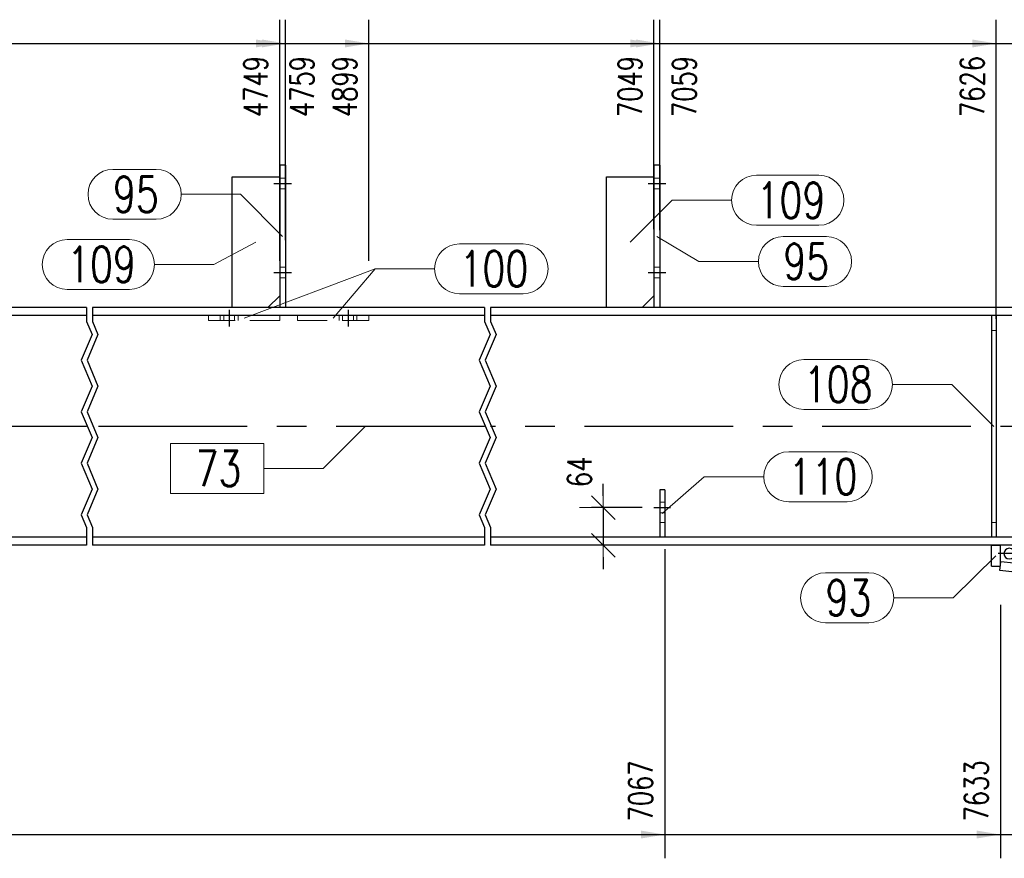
# Model space of a CAD drawing. Header units: millimetres. Extents: x 3526 to 4380, y 11541 to 12002.
# Tile 90 of 127: x 4025 to 4108, y 11752 to 11822. Entities that reach past the tile are written whole.
import ezdxf

# ---------------------------------------------------------------- set-up
doc = ezdxf.new("R2010")
doc.units = ezdxf.units.MM
doc.header["$LTSCALE"] = 10
doc.linetypes.add('HIDDEN', pattern=[0.375, 0.25, -0.125])
doc.linetypes.add('MITTE', pattern=[2, 1.25, -0.25, 0.25, -0.25])
doc.layers.get('Defpoints').update_dxf_attribs({"color": 1})
for name, color, linetype, lineweight in [('PS_DIM', 4, 'Continuous', 13), ('PS_Hidden', 2, 'HIDDEN', 9), ('PS_Pos', 1, 'Continuous', 15), ('PS_SOLID', 7, 'Continuous', 30)]:
    doc.layers.add(name, color=color, linetype=linetype, lineweight=lineweight)
doc.layers.add('PS_MID', color=5, linetype='MITTE')
doc.layers.add('PS_SHAPE', color=3, linetype='Continuous')
doc.styles.add('simplex', font='simplex.shx', dxfattribs={"width": 0.75})
doc.dimstyles.new('1_20_GŁ_DS1-LS20', dxfattribs={"dimtxt": 2, "dimasz": 2, "dimexe": 2, "dimexo": 5, "dimgap": 1, "dimtad": 1, "dimjust": 4, "dimdec": 0, "dimlfac": 20, "dimtxsty": 'simplex', "dimblk1": 'NONE', "dimsah": 1, "dimcen": 2, "dimclrd": 256, "dimclre": 256, "dimclrt": 4, "dimadec": 1, "dimazin": 0, "dimtfac": 1, "dimtdec": 0, "dimtmove": 2, "dimatfit": 3, "dimfxl": 1, "dimarcsym": 0})
doc.dimstyles.new('1_20_PRZ', dxfattribs={"dimtxt": 2, "dimasz": 1, "dimexe": 2, "dimexo": 5, "dimgap": 1, "dimtad": 1, "dimdec": 0, "dimlfac": 20, "dimtxsty": 'simplex', "dimblk": 'dimznak', "dimcen": 2, "dimse1": 1, "dimse2": 1, "dimclrd": 256, "dimclrt": 4, "dimadec": 1, "dimazin": 0, "dimtfac": 1, "dimtdec": 0, "dimtix": 1, "dimtmove": 2, "dimatfit": 3, "dimldrblk": 'dim-grot', "dimfxl": 1, "dimarcsym": 0})
doc.dimstyles.new('1_20_SC', dxfattribs={"dimtxt": 2, "dimasz": 1, "dimexe": 1, "dimexo": 1, "dimgap": 1, "dimtad": 1, "dimdec": 0, "dimlfac": 20, "dimtxsty": 'simplex', "dimblk": 'dimznak', "dimcen": 2, "dimclrd": 256, "dimclre": 256, "dimclrt": 4, "dimadec": 1, "dimazin": 0, "dimtfac": 1, "dimtdec": 0, "dimtix": 1, "dimtmove": 2, "dimatfit": 3, "dimldrblk": 'dim-grot', "dimfxl": 1, "dimarcsym": 0})

# ---------------------------------------------------------------- blocks, each defined once
blk = doc.blocks.new('dimznak')
at = {"color": 0}
for points in [[(0, 2), (0, -2)], [(-2, 0), (2, 0)]]:
    blk.add_lwpolyline(points, dxfattribs=at)
at = {"color": 2}
blk.add_lwpolyline([(1, 1), (-1, -1)], dxfattribs=at)
blk = doc.blocks.new('*D53')
at = {"layer": 'Defpoints', "color": 0, "transparency": 16777216}
for p in [(4220.365, 11801.551), (4218.693, 11784.819), (4064.968, 11778.746), (4222.799, 11778.746), (4224.557, 11762.274)]:
    blk.add_point(p, dxfattribs=at)
at = {"layer": 'PS_DIM', "lineweight": -2, "transparency": 16777216}
blk.add_arc((4222.799, 11778.746), 7.331, 103.91382, 172.17818, dxfattribs=at)
for p, rotation in [((4222.021, 11786.035), 10.00291172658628), ((4215.468, 11778.746), 266.0890910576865)]:
    blk.add_blockref('dimznak', p, dxfattribs=dict(at, rotation=rotation))
at = {"layer": 'PS_DIM', "color": 4, "transparency": 16777216, "insert": (4215.718, 11785.111), "char_height": 2, "attachment_point": 5, "rotation": 48.046, "style": 'simplex'}
blk.add_mtext('83,9°', dxfattribs=at)
blk = doc.blocks.new('dim-grot')
blk.add_hatch(color=256).paths.add_polyline_path([(0, 0), (-2, 0.5), (-2, -0.5)])
blk.add_lwpolyline([(0, 0), (-2, 0.5), (-2, -0.5), (0, 0)])
blk = doc.blocks.new('*D54')
at = {"layer": 'Defpoints', "color": 0, "transparency": 16777216}
for p in [(4064.968, 11778.071), (4222.871, 11778.071), (4107.912, 11776.694), (4146.098, 11774.349), (4224.391, 11763.828)]:
    blk.add_point(p, dxfattribs=at)
at = {"layer": 'PS_DIM', "lineweight": -2, "transparency": 16777216}
blk.add_arc((4095.443, 11778.071), 50.791, 354.8249, 358.87192, dxfattribs=at)
for p, rotation in [((4146.234, 11778.071), 89.43595851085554), ((4145.927, 11772.494), 264.2608571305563)]:
    blk.add_blockref('dimznak', p, dxfattribs=dict(at, rotation=rotation))
at = {"layer": 'PS_DIM', "color": 4, "transparency": 16777216, "insert": (4143.97, 11775.399), "char_height": 2, "attachment_point": 5, "rotation": 86.84841, "style": 'simplex'}
blk.add_mtext('6,3°', dxfattribs=at)
blk = doc.blocks.new('*D56')
at = {"layer": 'Defpoints', "color": 0, "transparency": 16777216}
for p in [(4078.718, 11781.246), (4074.449, 11778.071), (4078.718, 11778.071)]:
    blk.add_point(p, dxfattribs=at)
at = {"layer": 'PS_DIM', "lineweight": -2, "transparency": 16777216}
for p, q in [((4074.449, 11782.246), (4074.449, 11783.246)), ((4077.718, 11781.246), (4073.449, 11781.246)), ((4074.449, 11781.246), (4074.449, 11778.071)), ((4077.718, 11778.071), (4073.449, 11778.071)), ((4074.449, 11777.071), (4074.449, 11776.071))]:
    blk.add_line(p, q, dxfattribs=at)
for p, rotation in [((4074.449, 11781.246), 270), ((4074.449, 11778.071), 90)]:
    blk.add_blockref('dimznak', p, dxfattribs=dict(at, rotation=rotation))
at = {"layer": 'PS_DIM', "color": 4, "transparency": 16777216, "insert": (4072.449, 11784.251), "char_height": 2, "attachment_point": 5, "rotation": 90, "style": 'simplex'}
blk.add_mtext('64', dxfattribs=at)
blk = doc.blocks.new('*D160')
at = {"layer": 'Defpoints', "color": 0, "transparency": 16777216}
for p in [(4047.218, 11820.301), (4047.218, 11796.996), (3922.961, 11778.071)]:
    blk.add_point(p, dxfattribs=at)
at = {"layer": 'PS_DIM', "lineweight": -2, "transparency": 16777216}
for p, q in [((3922.961, 11783.071), (3922.961, 11822.301)), ((4047.218, 11801.996), (4047.218, 11822.301)), ((3922.961, 11820.301), (4045.218, 11820.301))]:
    blk.add_line(p, q, dxfattribs=at)
at = {"layer": 'PS_DIM', "transparency": 16777216}
blk.add_solid([(4045.218, 11820.634), (4045.218, 11819.967), (4047.218, 11820.301)], dxfattribs=at)
at = {"layer": 'PS_DIM', "color": 4, "transparency": 16777216, "insert": (4045.198, 11816.674), "char_height": 2, "attachment_point": 5, "rotation": 90, "style": 'simplex'}
blk.add_mtext('4749', dxfattribs=at)
blk = doc.blocks.new('_None')
blk = doc.blocks.new('*D161')
at = {"layer": 'Defpoints', "color": 0, "transparency": 16777216}
for p in [(4047.718, 11820.301), (4047.718, 11798.758), (3922.961, 11778.071)]:
    blk.add_point(p, dxfattribs=at)
at = {"layer": 'PS_DIM', "lineweight": -2, "transparency": 16777216}
for p, q in [((3922.961, 11783.071), (3922.961, 11822.301)), ((4047.718, 11803.758), (4047.718, 11822.301)), ((3922.961, 11820.301), (4045.718, 11820.301))]:
    blk.add_line(p, q, dxfattribs=at)
at = {"layer": 'PS_DIM', "transparency": 16777216}
blk.add_solid([(4045.718, 11820.634), (4045.718, 11819.967), (4047.718, 11820.301)], dxfattribs=at)
at = {"layer": 'PS_DIM', "color": 4, "transparency": 16777216, "insert": (4049.092, 11816.674), "char_height": 2, "attachment_point": 5, "rotation": 90, "style": 'simplex'}
blk.add_mtext('4759', dxfattribs=at)
blk = doc.blocks.new('*D162')
at = {"layer": 'Defpoints', "color": 0, "transparency": 16777216}
for p in [(4054.718, 11820.301), (4054.718, 11796.996), (3922.961, 11778.071)]:
    blk.add_point(p, dxfattribs=at)
at = {"layer": 'PS_DIM', "lineweight": -2, "transparency": 16777216}
for p, q in [((3922.961, 11783.071), (3922.961, 11822.301)), ((4054.718, 11801.996), (4054.718, 11822.301)), ((3922.961, 11820.301), (4052.718, 11820.301))]:
    blk.add_line(p, q, dxfattribs=at)
at = {"layer": 'PS_DIM', "transparency": 16777216}
blk.add_solid([(4052.718, 11820.634), (4052.718, 11819.967), (4054.718, 11820.301)], dxfattribs=at)
at = {"layer": 'PS_DIM', "color": 4, "transparency": 16777216, "insert": (4052.698, 11816.674), "char_height": 2, "attachment_point": 5, "rotation": 90, "style": 'simplex'}
blk.add_mtext('4899', dxfattribs=at)
blk = doc.blocks.new('*D163')
at = {"layer": 'Defpoints', "color": 0, "transparency": 16777216}
for p in [(4078.718, 11820.301), (4078.718, 11799.686), (3922.961, 11778.071)]:
    blk.add_point(p, dxfattribs=at)
at = {"layer": 'PS_DIM', "lineweight": -2, "transparency": 16777216}
for p, q in [((3922.961, 11783.071), (3922.961, 11822.301)), ((4078.718, 11804.686), (4078.718, 11822.301)), ((3922.961, 11820.301), (4076.718, 11820.301))]:
    blk.add_line(p, q, dxfattribs=at)
at = {"layer": 'PS_DIM', "transparency": 16777216}
blk.add_solid([(4076.718, 11820.634), (4076.718, 11819.967), (4078.718, 11820.301)], dxfattribs=at)
at = {"layer": 'PS_DIM', "color": 4, "transparency": 16777216, "insert": (4076.698, 11816.674), "char_height": 2, "attachment_point": 5, "rotation": 90, "style": 'simplex'}
blk.add_mtext('7049', dxfattribs=at)
blk = doc.blocks.new('*D164')
at = {"layer": 'Defpoints', "color": 0, "transparency": 16777216}
for p in [(4079.218, 11820.301), (4079.218, 11799.577), (3922.961, 11778.071)]:
    blk.add_point(p, dxfattribs=at)
at = {"layer": 'PS_DIM', "lineweight": -2, "transparency": 16777216}
for p, q in [((3922.961, 11783.071), (3922.961, 11822.301)), ((4079.218, 11804.577), (4079.218, 11822.301)), ((3922.961, 11820.301), (4077.218, 11820.301))]:
    blk.add_line(p, q, dxfattribs=at)
at = {"layer": 'PS_DIM', "transparency": 16777216}
blk.add_solid([(4077.218, 11820.634), (4077.218, 11819.967), (4079.218, 11820.301)], dxfattribs=at)
at = {"layer": 'PS_DIM', "color": 4, "transparency": 16777216, "insert": (4081.278, 11816.674), "char_height": 2, "attachment_point": 5, "rotation": 90, "style": 'simplex'}
blk.add_mtext('7059', dxfattribs=at)
blk = doc.blocks.new('*D165')
at = {"layer": 'Defpoints', "color": 0, "transparency": 16777216}
for p in [(4107.521, 11820.301), (4107.521, 11792.123), (3922.961, 11778.071)]:
    blk.add_point(p, dxfattribs=at)
at = {"layer": 'PS_DIM', "lineweight": -2, "transparency": 16777216}
for p, q in [((3922.961, 11783.071), (3922.961, 11822.301)), ((4107.521, 11797.123), (4107.521, 11822.301)), ((3922.961, 11820.301), (4105.521, 11820.301))]:
    blk.add_line(p, q, dxfattribs=at)
at = {"layer": 'PS_DIM', "transparency": 16777216}
blk.add_solid([(4105.521, 11820.634), (4105.521, 11819.967), (4107.521, 11820.301)], dxfattribs=at)
at = {"layer": 'PS_DIM', "color": 4, "transparency": 16777216, "insert": (4105.501, 11816.674), "char_height": 2, "attachment_point": 5, "rotation": 90, "style": 'simplex'}
blk.add_mtext('7626', dxfattribs=at)
blk = doc.blocks.new('*D166')
at = {"layer": 'Defpoints', "color": 0, "transparency": 16777216}
for p in [(4193.718, 11820.301), (4193.718, 11799.816), (3922.961, 11778.071)]:
    blk.add_point(p, dxfattribs=at)
at = {"layer": 'PS_DIM', "lineweight": -2, "transparency": 16777216}
for p, q in [((3922.961, 11783.071), (3922.961, 11822.301)), ((4193.718, 11804.816), (4193.718, 11822.301)), ((3922.961, 11820.301), (4191.718, 11820.301))]:
    blk.add_line(p, q, dxfattribs=at)
at = {"layer": 'PS_DIM', "transparency": 16777216}
blk.add_solid([(4191.718, 11820.634), (4191.718, 11819.967), (4193.718, 11820.301)], dxfattribs=at)
at = {"layer": 'PS_DIM', "color": 4, "transparency": 16777216, "insert": (4191.698, 11816.674), "char_height": 2, "attachment_point": 5, "rotation": 90, "style": 'simplex'}
blk.add_mtext('9349', dxfattribs=at)
blk = doc.blocks.new('*D167')
at = {"layer": 'Defpoints', "color": 0, "transparency": 16777216}
for p in [(4194.218, 11820.301), (4194.218, 11799.693), (3922.961, 11778.071)]:
    blk.add_point(p, dxfattribs=at)
at = {"layer": 'PS_DIM', "lineweight": -2, "transparency": 16777216}
for p, q in [((3922.961, 11783.071), (3922.961, 11822.301)), ((4194.218, 11804.693), (4194.218, 11822.301)), ((3922.961, 11820.301), (4192.218, 11820.301))]:
    blk.add_line(p, q, dxfattribs=at)
at = {"layer": 'PS_DIM', "transparency": 16777216}
blk.add_solid([(4192.218, 11820.634), (4192.218, 11819.967), (4194.218, 11820.301)], dxfattribs=at)
at = {"layer": 'PS_DIM', "color": 4, "transparency": 16777216, "insert": (4195.848, 11816.674), "char_height": 2, "attachment_point": 5, "rotation": 90, "style": 'simplex'}
blk.add_mtext('9359', dxfattribs=at)
blk = doc.blocks.new('*D168')
at = {"layer": 'Defpoints', "color": 0, "transparency": 16777216}
for p in [(4219.808, 11820.301), (4219.808, 11796.996), (3922.961, 11778.071)]:
    blk.add_point(p, dxfattribs=at)
at = {"layer": 'PS_DIM', "lineweight": -2, "transparency": 16777216}
for p, q in [((3922.961, 11783.071), (3922.961, 11822.301)), ((4219.808, 11801.996), (4219.808, 11822.301)), ((3922.961, 11820.301), (4217.808, 11820.301))]:
    blk.add_line(p, q, dxfattribs=at)
at = {"layer": 'PS_DIM', "transparency": 16777216}
blk.add_solid([(4217.808, 11820.634), (4217.808, 11819.967), (4219.808, 11820.301)], dxfattribs=at)
at = {"layer": 'PS_DIM', "color": 4, "transparency": 16777216, "insert": (4217.788, 11816.959), "char_height": 2, "attachment_point": 5, "rotation": 90, "style": 'simplex'}
blk.add_mtext('9871', dxfattribs=at)
blk = doc.blocks.new('*D169')
at = {"layer": 'Defpoints', "color": 0, "transparency": 16777216}
for p in [(4222.871, 11820.301), (3922.961, 11778.071), (4222.871, 11778.071)]:
    blk.add_point(p, dxfattribs=at)
at = {"layer": 'PS_DIM', "lineweight": -2, "transparency": 16777216}
for p, q in [((3922.961, 11783.071), (3922.961, 11822.301)), ((4222.871, 11783.071), (4222.871, 11822.301)), ((3922.961, 11820.301), (4220.871, 11820.301))]:
    blk.add_line(p, q, dxfattribs=at)
at = {"layer": 'PS_DIM', "transparency": 16777216}
blk.add_solid([(4220.871, 11820.634), (4220.871, 11819.967), (4222.871, 11820.301)], dxfattribs=at)
at = {"layer": 'PS_DIM', "color": 4, "transparency": 16777216, "insert": (4221.629, 11816.638), "char_height": 2, "attachment_point": 5, "rotation": 90, "style": 'simplex'}
blk.add_mtext('9933', dxfattribs=at)
blk = doc.blocks.new('*D170')
at = {"layer": 'Defpoints', "color": 0, "transparency": 16777216}
for p in [(4225.551, 11820.301), (3922.961, 11778.071), (4225.551, 11762.38)]:
    blk.add_point(p, dxfattribs=at)
at = {"layer": 'PS_DIM', "lineweight": -2, "transparency": 16777216}
for p, q in [((3922.961, 11783.071), (3922.961, 11822.301)), ((4225.551, 11767.38), (4225.551, 11822.301)), ((3922.961, 11820.301), (4223.551, 11820.301))]:
    blk.add_line(p, q, dxfattribs=at)
at = {"layer": 'PS_DIM', "transparency": 16777216}
blk.add_solid([(4223.551, 11820.634), (4223.551, 11819.967), (4225.551, 11820.301)], dxfattribs=at)
at = {"layer": 'PS_DIM', "color": 4, "transparency": 16777216, "insert": (4227.054, 11816.674), "char_height": 2, "attachment_point": 5, "rotation": 90, "style": 'simplex'}
blk.add_mtext('9986', dxfattribs=at)
blk = doc.blocks.new('*D175')
at = {"layer": 'Defpoints', "color": 0, "transparency": 16777216}
for p in [(4079.618, 11782.746), (3922.961, 11778.071), (4079.618, 11753.734)]:
    blk.add_point(p, dxfattribs=at)
at = {"layer": 'PS_DIM', "lineweight": -2, "transparency": 16777216}
for p, q in [((4079.618, 11777.746), (4079.618, 11751.734)), ((3922.961, 11773.071), (3922.961, 11751.734)), ((3922.961, 11753.734), (4077.618, 11753.734))]:
    blk.add_line(p, q, dxfattribs=at)
at = {"layer": 'PS_DIM', "transparency": 16777216}
blk.add_solid([(4077.618, 11754.068), (4077.618, 11753.401), (4079.618, 11753.734)], dxfattribs=at)
at = {"layer": 'PS_DIM', "color": 4, "transparency": 16777216, "insert": (4077.598, 11757.397), "char_height": 2, "attachment_point": 5, "rotation": 90, "style": 'simplex'}
blk.add_mtext('7067', dxfattribs=at)
blk = doc.blocks.new('*D176')
at = {"layer": 'Defpoints', "color": 0, "transparency": 16777216}
for p in [(3922.961, 11778.071), (4107.871, 11778.071), (4107.871, 11753.734)]:
    blk.add_point(p, dxfattribs=at)
at = {"layer": 'PS_DIM', "lineweight": -2, "transparency": 16777216}
for p, q in [((3922.961, 11773.071), (3922.961, 11751.734)), ((4107.871, 11773.071), (4107.871, 11751.734)), ((3922.961, 11753.734), (4105.871, 11753.734))]:
    blk.add_line(p, q, dxfattribs=at)
at = {"layer": 'PS_DIM', "transparency": 16777216}
blk.add_solid([(4105.871, 11754.068), (4105.871, 11753.401), (4107.871, 11753.734)], dxfattribs=at)
at = {"layer": 'PS_DIM', "color": 4, "transparency": 16777216, "insert": (4105.851, 11757.397), "char_height": 2, "attachment_point": 5, "rotation": 90, "style": 'simplex'}
blk.add_mtext('7633', dxfattribs=at)
blk = doc.blocks.new('*D177')
at = {"layer": 'Defpoints', "color": 0, "transparency": 16777216}
for p in [(4194.618, 11782.746), (3922.961, 11778.071), (4194.618, 11753.734)]:
    blk.add_point(p, dxfattribs=at)
at = {"layer": 'PS_DIM', "lineweight": -2, "transparency": 16777216}
for p, q in [((4194.618, 11777.746), (4194.618, 11751.734)), ((3922.961, 11773.071), (3922.961, 11751.734)), ((3922.961, 11753.734), (4192.618, 11753.734))]:
    blk.add_line(p, q, dxfattribs=at)
at = {"layer": 'PS_DIM', "transparency": 16777216}
blk.add_solid([(4192.618, 11754.068), (4192.618, 11753.401), (4194.618, 11753.734)], dxfattribs=at)
at = {"layer": 'PS_DIM', "color": 4, "transparency": 16777216, "insert": (4192.598, 11757.397), "char_height": 2, "attachment_point": 5, "rotation": 90, "style": 'simplex'}
blk.add_mtext('9367', dxfattribs=at)
blk = doc.blocks.new('*D178')
at = {"layer": 'Defpoints', "color": 0, "transparency": 16777216}
for p in [(3922.961, 11778.071), (4222.871, 11778.071), (4222.871, 11753.734)]:
    blk.add_point(p, dxfattribs=at)
at = {"layer": 'PS_DIM', "lineweight": -2, "transparency": 16777216}
for p, q in [((3922.961, 11773.071), (3922.961, 11751.734)), ((4222.871, 11773.071), (4222.871, 11751.734)), ((3922.961, 11753.734), (4220.871, 11753.734))]:
    blk.add_line(p, q, dxfattribs=at)
at = {"layer": 'PS_DIM', "transparency": 16777216}
blk.add_solid([(4220.871, 11754.068), (4220.871, 11753.401), (4222.871, 11753.734)], dxfattribs=at)
at = {"layer": 'PS_DIM', "color": 4, "transparency": 16777216, "insert": (4220.851, 11757.397), "char_height": 2, "attachment_point": 5, "rotation": 90, "style": 'simplex'}
blk.add_mtext('9933', dxfattribs=at)
blk = doc.blocks.new('*D179')
at = {"layer": 'Defpoints', "color": 0, "transparency": 16777216}
for p in [(3922.961, 11778.071), (4225.551, 11762.38), (4225.551, 11753.734)]:
    blk.add_point(p, dxfattribs=at)
at = {"layer": 'PS_DIM', "lineweight": -2, "transparency": 16777216}
for p, q in [((3922.961, 11773.071), (3922.961, 11751.734)), ((4225.551, 11757.38), (4225.551, 11751.734)), ((3922.961, 11753.734), (4223.551, 11753.734))]:
    blk.add_line(p, q, dxfattribs=at)
at = {"layer": 'PS_DIM', "transparency": 16777216}
blk.add_solid([(4223.551, 11754.068), (4223.551, 11753.401), (4225.551, 11753.734)], dxfattribs=at)
at = {"layer": 'PS_DIM', "color": 4, "transparency": 16777216, "insert": (4227.586, 11757.362), "char_height": 2, "attachment_point": 5, "rotation": 90, "style": 'simplex'}
blk.add_mtext('9986', dxfattribs=at)
blk = doc.blocks.new('*X646')
at = {"color": 1}
for p, q in [((4030.968, 11798.071), (4030.968, 11796.894)), ((4031.468, 11798.071), (4031.468, 11796.894)), ((4064.468, 11798.071), (4064.468, 11796.894)), ((4064.968, 11798.071), (4064.968, 11796.894)), ((4030.968, 11796.894), (4031.426, 11795.811)), ((4031.468, 11796.894), (4031.926, 11795.811)), ((4064.468, 11796.894), (4064.926, 11795.811)), ((4064.968, 11796.894), (4065.426, 11795.811)), ((4031.426, 11795.811), (4030.51, 11793.644)), ((4031.926, 11795.811), (4031.01, 11793.644)), ((4064.926, 11795.811), (4064.01, 11793.644)), ((4065.426, 11795.811), (4064.51, 11793.644)), ((4030.51, 11793.644), (4031.426, 11791.476)), ((4031.01, 11793.644), (4031.926, 11791.476)), ((4064.01, 11793.644), (4064.926, 11791.476)), ((4064.51, 11793.644), (4065.426, 11791.476)), ((4031.426, 11791.476), (4030.51, 11789.309)), ((4031.926, 11791.476), (4031.01, 11789.309)), ((4064.926, 11791.476), (4064.01, 11789.309)), ((4065.426, 11791.476), (4064.51, 11789.309)), ((4030.51, 11789.309), (4031.426, 11787.142)), ((4031.01, 11789.309), (4031.926, 11787.142)), ((4064.01, 11789.309), (4064.926, 11787.142)), ((4064.51, 11789.309), (4065.426, 11787.142)), ((4031.426, 11787.142), (4030.51, 11784.975)), ((4031.926, 11787.142), (4031.01, 11784.975)), ((4064.926, 11787.142), (4064.01, 11784.975)), ((4065.426, 11787.142), (4064.51, 11784.975)), ((4030.51, 11784.975), (4031.426, 11782.808)), ((4031.01, 11784.975), (4031.926, 11782.808)), ((4064.01, 11784.975), (4064.926, 11782.808)), ((4064.51, 11784.975), (4065.426, 11782.808)), ((4031.426, 11782.808), (4030.51, 11780.64)), ((4031.926, 11782.808), (4031.01, 11780.64)), ((4064.926, 11782.808), (4064.01, 11780.64)), ((4065.426, 11782.808), (4064.51, 11780.64)), ((4030.51, 11780.64), (4030.968, 11779.557)), ((4031.01, 11780.64), (4031.468, 11779.557)), ((4064.01, 11780.64), (4064.468, 11779.557)), ((4064.51, 11780.64), (4064.968, 11779.557)), ((4030.968, 11779.557), (4030.968, 11778.071)), ((4031.468, 11779.557), (4031.468, 11778.071)), ((4064.468, 11779.557), (4064.468, 11778.071)), ((4064.968, 11779.557), (4064.968, 11778.071))]:
    blk.add_line(p, q, dxfattribs=at)
at = {"layer": 'PS_Hidden', "color": 2, "linetype": 'HIDDEN'}
for p, q in [((4047.718, 11808.971), (4047.218, 11808.971)), ((4079.218, 11808.971), (4078.718, 11808.971)), ((4047.718, 11808.071), (4047.218, 11808.071)), ((4079.218, 11808.071), (4078.718, 11808.071)), ((4047.718, 11801.471), (4047.218, 11801.471)), ((4079.218, 11801.471), (4078.718, 11801.471)), ((4047.718, 11800.571), (4047.218, 11800.571)), ((4079.218, 11800.571), (4078.718, 11800.571)), ((4041.218, 11796.996), (4041.218, 11797.396)), ((4047.218, 11796.996), (4041.218, 11796.996)), ((4042.218, 11796.996), (4042.218, 11797.396)), ((4042.518, 11796.996), (4042.518, 11797.396)), ((4043.418, 11796.996), (4043.418, 11797.396)), ((4043.718, 11797.396), (4043.718, 11796.996)), ((4047.218, 11796.996), (4047.218, 11797.396)), ((4048.718, 11796.996), (4048.718, 11797.396)), ((4048.718, 11796.996), (4054.718, 11796.996)), ((4052.218, 11796.996), (4052.218, 11797.396)), ((4052.518, 11796.996), (4052.518, 11797.396)), ((4053.418, 11796.996), (4053.418, 11797.396)), ((4053.718, 11797.396), (4053.718, 11796.996)), ((4054.718, 11796.996), (4054.718, 11797.396)), ((4107.121, 11796.146), (4107.521, 11796.146)), ((4079.618, 11781.696), (4079.218, 11781.696)), ((4079.618, 11780.796), (4079.218, 11780.796)), ((4079.618, 11779.996), (4079.218, 11779.996)), ((4107.521, 11779.996), (4107.121, 11779.996))]:
    blk.add_line(p, q, dxfattribs=at)
at = {"layer": 'PS_MID', "color": 5, "linetype": 'MITTE'}
for p, q in [((4046.718, 11808.521), (4048.218, 11808.521)), ((4046.718, 11808.521), (4048.218, 11808.521)), ((4046.718, 11808.521), (4048.218, 11808.521)), ((4046.718, 11808.521), (4048.218, 11808.521)), ((4078.218, 11808.521), (4079.718, 11808.521)), ((4078.218, 11808.521), (4079.718, 11808.521)), ((4078.218, 11808.521), (4079.718, 11808.521)), ((4078.218, 11808.521), (4079.718, 11808.521)), ((4046.718, 11801.021), (4048.218, 11801.021)), ((4046.718, 11801.021), (4048.218, 11801.021)), ((4046.718, 11801.021), (4048.218, 11801.021)), ((4046.718, 11801.021), (4048.218, 11801.021)), ((4078.218, 11801.021), (4079.718, 11801.021)), ((4078.218, 11801.021), (4079.718, 11801.021)), ((4078.218, 11801.021), (4079.718, 11801.021)), ((4078.218, 11801.021), (4079.718, 11801.021)), ((4042.968, 11797.896), (4042.968, 11796.496)), ((4052.968, 11797.896), (4052.968, 11796.496)), ((4030.968, 11788.071), (4006.968, 11788.071)), ((4064.468, 11788.071), (4031.468, 11788.071)), ((4225.371, 11788.071), (4064.968, 11788.071)), ((4078.718, 11781.246), (4080.118, 11781.246)), ((4078.718, 11781.246), (4080.118, 11781.246)), ((4109.571, 11777.371), (4107.671, 11777.371))]:
    blk.add_line(p, q, dxfattribs=at)
at = {"layer": 'PS_SOLID', "color": 7, "linetype": 'Continuous'}
for p, q in [((4047.218, 11810.071), (4047.218, 11798.071)), ((4047.718, 11810.071), (4047.218, 11810.071)), ((4047.718, 11810.071), (4047.718, 11798.071)), ((4078.718, 11810.071), (4078.718, 11798.071)), ((4079.218, 11810.071), (4078.718, 11810.071)), ((4079.218, 11810.071), (4079.218, 11798.071)), ((4043.218, 11798.071), (4043.218, 11809.071)), ((4043.218, 11809.071), (4047.218, 11809.071)), ((4074.718, 11798.071), (4074.718, 11809.071)), ((4074.718, 11809.071), (4078.718, 11809.071)), ((4046.218, 11798.071), (4047.218, 11799.071)), ((4077.718, 11798.071), (4078.718, 11799.071)), ((4030.968, 11798.071), (4006.968, 11798.071)), ((4064.468, 11798.071), (4031.468, 11798.071)), ((4220.736, 11798.071), (4064.968, 11798.071)), ((4030.968, 11797.396), (4006.968, 11797.396)), ((4064.468, 11797.396), (4031.468, 11797.396)), ((4220.808, 11797.396), (4064.968, 11797.396)), ((4107.121, 11797.396), (4107.121, 11778.746)), ((4107.521, 11797.396), (4107.521, 11778.746)), ((4079.618, 11782.746), (4079.218, 11782.746)), ((4079.218, 11782.746), (4079.218, 11778.746)), ((4079.618, 11782.746), (4079.618, 11778.746)), ((4030.968, 11778.746), (4006.968, 11778.746)), ((4064.468, 11778.746), (4031.468, 11778.746)), ((4222.799, 11778.746), (4064.968, 11778.746)), ((4030.968, 11778.071), (4006.968, 11778.071)), ((4064.468, 11778.071), (4031.468, 11778.071)), ((4222.871, 11778.071), (4064.968, 11778.071)), ((4107.121, 11776.321), (4107.121, 11778.071)), ((4107.121, 11778.071), (4107.871, 11778.071)), ((4107.871, 11776.321), (4107.871, 11778.071)), ((4107.121, 11776.321), (4107.871, 11776.321)), ((4107.829, 11775.948), (4107.912, 11776.694)), ((4107.912, 11776.694), (4107.871, 11776.698)), ((4224.391, 11763.828), (4107.912, 11776.694)), ((4224.321, 11763.081), (4107.829, 11775.948))]:
    blk.add_line(p, q, dxfattribs=at)
at = {"layer": 'PS_SOLID', "color": 7, "extrusion": (0, 0, -1)}
blk.add_circle((-4108.621, 11777.371), 0.45, dxfattribs=at)
blk = doc.blocks.new('*X651')
at = {"color": 1}
for p, q in [((4054.42, 11788.071), (4050.884, 11784.535)), ((4045.884, 11786.635), (4038.041, 11786.635)), ((4038.041, 11786.635), (4038.041, 11782.435)), ((4045.884, 11782.435), (4045.884, 11786.635)), ((4045.884, 11784.535), (4050.884, 11784.535)), ((4038.041, 11782.435), (4045.884, 11782.435))]:
    blk.add_line(p, q, dxfattribs=at)
at = {"color": 30, "style": 'simplex', "width": 0.75}
blk.add_text('73', height=3, dxfattribs=at).set_placement((4040.141, 11783.035))
blk = doc.blocks.new('*X652')
at = {"color": 1}
for p, q in [((4087.353, 11809.206), (4092.603, 11809.206)), ((4076.718, 11803.571), (4080.253, 11807.106)), ((4080.253, 11807.106), (4085.253, 11807.106)), ((4087.353, 11805.006), (4092.603, 11805.006))]:
    blk.add_line(p, q, dxfattribs=at)
for centre, start, end in [((4087.353, 11807.106), 90, 270), ((4092.603, 11807.106), 270, 90)]:
    blk.add_arc(centre, 2.1, start, end, dxfattribs=at)
at = {"color": 2, "style": 'simplex', "width": 0.75}
blk.add_text('109', height=3, dxfattribs=at).set_placement((4087.353, 11805.606))
blk = doc.blocks.new('*X653')
at = {"color": 1}
for p, q in [((4078.968, 11804.071), (4082.503, 11801.956)), ((4089.603, 11804.056), (4093.246, 11804.056)), ((4082.503, 11801.956), (4087.503, 11801.956)), ((4089.603, 11799.856), (4093.246, 11799.856))]:
    blk.add_line(p, q, dxfattribs=at)
for centre, start, end in [((4089.603, 11801.956), 90, 270), ((4093.246, 11801.956), 270, 90)]:
    blk.add_arc(centre, 2.1, start, end, dxfattribs=at)
at = {"color": 2, "style": 'simplex', "width": 0.75}
blk.add_text('95', height=3, dxfattribs=at).set_placement((4089.603, 11800.456))
blk = doc.blocks.new('*X654')
at = {"color": 1}
for p, q in [((4090.053, 11785.942), (4094.982, 11785.942)), ((4079.418, 11780.746), (4082.953, 11783.842)), ((4082.953, 11783.842), (4087.953, 11783.842)), ((4090.053, 11781.742), (4094.982, 11781.742))]:
    blk.add_line(p, q, dxfattribs=at)
for centre, start, end in [((4090.053, 11783.842), 90, 270), ((4094.982, 11783.842), 270, 90)]:
    blk.add_arc(centre, 2.1, start, end, dxfattribs=at)
at = {"color": 2, "style": 'simplex', "width": 0.75}
blk.add_text('110', height=3, dxfattribs=at).set_placement((4090.053, 11782.342))
blk = doc.blocks.new('*X655')
at = {"color": 1}
for p, q in [((4090.053, 11785.942), (4094.982, 11785.942)), ((4079.418, 11780.746), (4082.953, 11783.842)), ((4082.953, 11783.842), (4087.953, 11783.842)), ((4090.053, 11781.742), (4094.982, 11781.742))]:
    blk.add_line(p, q, dxfattribs=at)
for centre, start, end in [((4090.053, 11783.842), 90, 270), ((4094.982, 11783.842), 270, 90)]:
    blk.add_arc(centre, 2.1, start, end, dxfattribs=at)
at = {"color": 2, "style": 'simplex', "width": 0.75}
blk.add_text('110', height=3, dxfattribs=at).set_placement((4090.053, 11782.342))
blk = doc.blocks.new('*X663')
at = {"color": 1}
for p, q in [((4033.189, 11809.706), (4036.832, 11809.706)), ((4038.932, 11807.606), (4043.932, 11807.606)), ((4047.468, 11804.071), (4043.932, 11807.606)), ((4033.189, 11805.506), (4036.832, 11805.506))]:
    blk.add_line(p, q, dxfattribs=at)
for centre, start, end in [((4033.189, 11807.606), 90, 270), ((4036.832, 11807.606), 270, 90)]:
    blk.add_arc(centre, 2.1, start, end, dxfattribs=at)
at = {"color": 2, "style": 'simplex', "width": 0.75}
blk.add_text('95', height=3, dxfattribs=at).set_placement((4033.189, 11806.106))
blk = doc.blocks.new('*X664')
at = {"color": 1}
for p, q in [((4029.332, 11803.803), (4034.582, 11803.803)), ((4045.218, 11803.571), (4041.682, 11801.703)), ((4036.682, 11801.703), (4041.682, 11801.703)), ((4029.332, 11799.603), (4034.582, 11799.603))]:
    blk.add_line(p, q, dxfattribs=at)
for centre, start, end in [((4029.332, 11801.703), 90, 270), ((4034.582, 11801.703), 270, 90)]:
    blk.add_arc(centre, 2.1, start, end, dxfattribs=at)
at = {"color": 2, "style": 'simplex', "width": 0.75}
blk.add_text('109', height=3, dxfattribs=at).set_placement((4029.332, 11800.203))
blk = doc.blocks.new('*X665')
at = {"color": 1}
for p, q in [((4062.353, 11803.439), (4067.71, 11803.439)), ((4051.718, 11797.196), (4055.253, 11801.339)), ((4055.253, 11801.339), (4060.253, 11801.339)), ((4062.353, 11799.239), (4067.71, 11799.239))]:
    blk.add_line(p, q, dxfattribs=at)
for centre, start, end in [((4062.353, 11801.339), 90, 270), ((4067.71, 11801.339), 270, 90)]:
    blk.add_arc(centre, 2.1, start, end, dxfattribs=at)
at = {"color": 2, "style": 'simplex', "width": 0.75}
blk.add_text('100', height=3, dxfattribs=at).set_placement((4062.353, 11799.839))
blk = doc.blocks.new('*X666')
at = {"color": 1}
for p, q in [((4062.353, 11803.439), (4067.71, 11803.439)), ((4044.218, 11797.196), (4055.253, 11801.339)), ((4055.253, 11801.339), (4060.253, 11801.339)), ((4062.353, 11799.239), (4067.71, 11799.239))]:
    blk.add_line(p, q, dxfattribs=at)
for centre, start, end in [((4062.353, 11801.339), 90, 270), ((4067.71, 11801.339), 270, 90)]:
    blk.add_arc(centre, 2.1, start, end, dxfattribs=at)
at = {"color": 2, "style": 'simplex', "width": 0.75}
blk.add_text('100', height=3, dxfattribs=at).set_placement((4062.353, 11799.839))
blk = doc.blocks.new('*X678')
at = {"color": 1}
for p, q in [((4091.328, 11793.706), (4096.685, 11793.706)), ((4098.785, 11791.606), (4103.785, 11791.606)), ((4107.321, 11788.071), (4103.785, 11791.606)), ((4091.328, 11789.506), (4096.685, 11789.506))]:
    blk.add_line(p, q, dxfattribs=at)
for centre, start, end in [((4091.328, 11791.606), 90, 270), ((4096.685, 11791.606), 270, 90)]:
    blk.add_arc(centre, 2.1, start, end, dxfattribs=at)
at = {"color": 2, "style": 'simplex', "width": 0.75}
blk.add_text('108', height=3, dxfattribs=at).set_placement((4091.328, 11790.106))
blk = doc.blocks.new('*X679')
at = {"color": 1}
for p, q in [((4107.496, 11777.196), (4103.9, 11773.66)), ((4093.157, 11775.76), (4096.8, 11775.76)), ((4098.9, 11773.66), (4103.9, 11773.66)), ((4093.157, 11771.56), (4096.8, 11771.56))]:
    blk.add_line(p, q, dxfattribs=at)
for centre, start, end in [((4093.157, 11773.66), 90, 270), ((4096.8, 11773.66), 270, 90)]:
    blk.add_arc(centre, 2.1, start, end, dxfattribs=at)
at = {"color": 2, "style": 'simplex', "width": 0.75}
blk.add_text('93', height=3, dxfattribs=at).set_placement((4093.157, 11772.16))
blk = doc.blocks.new('*X680')
at = {"color": 1}
for p, q in [((4091.328, 11793.706), (4096.685, 11793.706)), ((4098.785, 11791.606), (4103.785, 11791.606)), ((4107.321, 11788.071), (4103.785, 11791.606)), ((4091.328, 11789.506), (4096.685, 11789.506))]:
    blk.add_line(p, q, dxfattribs=at)
for centre, start, end in [((4091.328, 11791.606), 90, 270), ((4096.685, 11791.606), 270, 90)]:
    blk.add_arc(centre, 2.1, start, end, dxfattribs=at)
at = {"color": 2, "style": 'simplex', "width": 0.75}
blk.add_text('108', height=3, dxfattribs=at).set_placement((4091.328, 11790.106))

msp = doc.modelspace()

# ---------------------------------------------------------------- block references
at = {"layer": 'PS_Pos'}
for name in ['*X663', '*X652', '*X664', '*X653', '*X666', '*X665', '*X678', '*X680', '*X651', '*X654', '*X655', '*X679']:
    msp.add_blockref(name, (0, 0), dxfattribs=at)
at = {"layer": 'PS_SHAPE'}
msp.add_blockref('*X646', (0, 0), dxfattribs=at)

# ---------------------------------------------------------------- dimensions: what is measured, and where the dimension line sits
at = {"layer": 'PS_DIM'}
for base, p2, text, picture, middle in [((4047.218, 11820.301), (4047.218, 11796.996), '4749', '*D160', (4045.198, 11816.674)), ((4047.718, 11820.301), (4047.718, 11798.758), '4759', '*D161', (4049.092, 11816.674)), ((4054.718, 11820.301), (4054.718, 11796.996), '4899', '*D162', (4052.698, 11816.674)), ((4078.718, 11820.301), (4078.718, 11799.686), '7049', '*D163', (4076.698, 11816.674)), ((4079.218, 11820.301), (4079.218, 11799.577), '7059', '*D164', (4081.278, 11816.674)), ((4107.521, 11820.301), (4107.521, 11792.123), '7626', '*D165', (4105.501, 11816.674)), ((4193.718, 11820.301), (4193.718, 11799.816), '9349', '*D166', (4191.698, 11816.674)), ((4194.218, 11820.301), (4194.218, 11799.693), '9359', '*D167', (4195.848, 11816.674)), ((4219.808, 11820.301), (4219.808, 11796.996), '9871', '*D168', (4217.788, 11816.959)), ((4222.871, 11820.301), (4222.871, 11778.071), '9933', '*D169', (4221.629, 11816.638)), ((4225.551, 11820.301), (4225.551, 11762.38), '9986', '*D170', (4227.054, 11816.674)), ((4079.618, 11753.734), (4079.618, 11782.746), '7067', '*D175', (4077.598, 11757.397)), ((4194.618, 11753.734), (4194.618, 11782.746), '9367', '*D177', (4192.598, 11757.397)), ((4107.871, 11753.734), (4107.871, 11778.071), '7633', '*D176', (4105.851, 11757.397)), ((4222.871, 11753.734), (4222.871, 11778.071), '9933', '*D178', (4220.851, 11757.397)), ((4225.551, 11753.734), (4225.551, 11762.38), '9986', '*D179', (4227.586, 11757.362))]:
    dim = msp.add_linear_dim(base=base, p1=(3922.961, 11778.071), p2=p2, text=text, dimstyle='1_20_GŁ_DS1-LS20', dxfattribs=at)
    dim.commit()
    dim.dimension.update_dxf_attribs({"geometry": picture, "text_midpoint": middle, "dimtype": 128, "text_rotation": 90})
for base, line1, line2, picture, middle in [((4218.693, 11784.819), ((4222.799, 11778.746), (4064.968, 11778.746)), ((4224.557, 11762.274), (4220.365, 11801.551)), '*D53', (4215.718, 11785.111)), ((4146.098, 11774.349), ((4222.871, 11778.071), (4064.968, 11778.071)), ((4224.391, 11763.828), (4107.912, 11776.694)), '*D54', (4143.97, 11775.399))]:
    dim = msp.add_angular_dim_2l(base=base, line1=line1, line2=line2, dimstyle='1_20_PRZ', dxfattribs=at)
    dim.commit()
    dim.dimension.update_dxf_attribs({"geometry": picture, "text_midpoint": middle})
dim = msp.add_linear_dim(base=(4074.44869116, 11778.07082019), p1=(4078.71778736, 11781.2458202), p2=(4078.71778736, 11778.07082019), angle=90, dimstyle='1_20_SC', dxfattribs=at)
dim.commit()
dim.dimension.update_dxf_attribs({"geometry": '*D56', "text_midpoint": (4072.44869116, 11784.25104968), "dimtype": 128})

doc.saveas('drawing.dxf')
